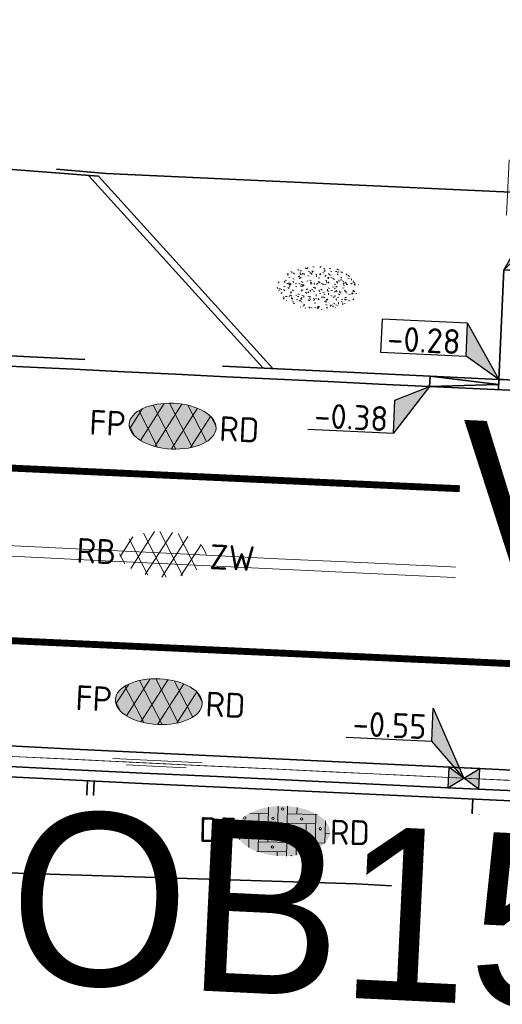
# Model space of a CAD drawing. Header units: metres. Extents: x 0 to 269924, y 0 to 933292.
# Tile 118 of 247: x 133836 to 133843, y 466516 to 466530. Entities that reach past the tile are written whole.
import ezdxf
from ezdxf import colors
from ezdxf.entities.mleader import LeaderData, LeaderLine
from ezdxf.enums import TextEntityAlignment as Align
from ezdxf.math import Vec2, Vec3

# ---------------------------------------------------------------- set-up
doc = ezdxf.new("R2018")
doc.units = ezdxf.units.M
for name, pattern in [('VH-OPSLUITBAND_100X200', [16, 8, -2, 4, -2]), ('VH-OPSLUITBAND_150X250', [24, 16, -2, 4, -2]), ('VH-TROTTOIRBAND_130-150', [15, 5, -2, 2, -2, 2, -2]), ('VW-1-1_STREEP', [2, 1, -1]), ('XX-HIDDEN', [4, 2, -2]), ('XX-PROJECTGRENS', [18, 12, -3, 0, -3])]:
    doc.linetypes.add(name, pattern=pattern)
doc.layers.add('N-WE-GR-GRAS-S', color=7, linetype='Continuous', lineweight=18, true_color=0x00a500)
doc.layers.add('N-WE-RI-HWA_KOLK-S', color=150, linetype='Continuous', lineweight=25, true_color=0x007fff)
for name, color, linetype, lineweight in [('N-WE-KG-GRENS_PROJECT-G', 7, 'XX-PROJECTGRENS', 35), ('N-WE-VH-GOOT-S', 170, 'Continuous', 18), ('N-WE-VH-GOOT_STRAATBAKSTEEN-G', 170, 'Continuous', 35), ('N-WE-VH-KANTOPSLUITING-T18', 10, 'Continuous', 18), ('N-WE-VH-KANTOPSLUITING_OPSLUITBAND_100X200-G', 150, 'VH-OPSLUITBAND_100X200', 35), ('N-WE-VH-KANTOPSLUITING_OPSLUITBAND_150X250-G', 150, 'VH-OPSLUITBAND_150X250', 35), ('N-WE-VH-KANTOPSLUITING_TROTTOIRBAND_130 150-G', 210, 'VH-TROTTOIRBAND_130-150', 35), ('N-WE-VH-KANTOPSLUITING_VERLOOPBAND-T18', 10, 'Continuous', 18), ('N-WE-VH-KANTOPSLUITING_VOORKANTBAND-G', 50, 'Continuous', 35), ('N-WE-VH-M', 7, 'Continuous', 18), ('N-WE-VH-MATERIAALGRENS-G', 7, 'XX-HIDDEN', 35), ('N-WE-VH-VERHARDING-T18', 10, 'Continuous', 18), ('N-WE-VH-VERHARDING_ASFALT-S', 7, 'Continuous', 18), ('N-WE-VH-VERHARDING_STRAATBAKSTEEN-S', 7, 'Continuous', 18), ('N-WE-VW-MARKERING_LANGS_STREEP_11_010-G', 7, 'VW-1-1_STREEP', 13), ('X-XX-AL-HOOGTELABEL-S', 7, 'Continuous', 25)]:
    doc.layers.add(name, color=color, linetype=linetype, lineweight=lineweight)
doc.layers.add('X-XX-AL-HULPLIJN-G', color=30, linetype='Continuous', lineweight=18, plot=False)
doc.styles.add('NLCS-ISO', font='NLCS-ISO.ttf')
doc.styles.add('NLCS-ISO-M200-T18', font='NLCS-ISO.ttf', dxfattribs={"height": 0.36})
doc.styles.get("Standard").update_dxf_attribs({"font": 'romand.shx'})
doc.dimstyles.new('NLCS-M200-T18-PIJL_L2_H2', dxfattribs={"dimscale": 0.2, "dimtxt": 2.5, "dimasz": 1.8, "dimexe": 2, "dimexo": 2, "dimgap": 0.7, "dimtad": 1, "dimzin": 0, "dimdsep": 46, "dimtxsty": 'NLCS-ISO-M200-T18', "dimcen": 0, "dimdle": 2, "dimclrd": 256, "dimclre": 256, "dimclrt": 10, "dimazin": 0, "dimtfac": 1, "dimtdec": 3, "dimtofl": 0, "dimtmove": 0, "dimatfit": 3, "dimfxl": 2, "dimfxlon": 1, "dimtfillclr": 256, "dimtolj": 1, "dimtzin": 0, "dimlwd": -1, "dimlwe": -1, "dimarcsym": 0})

# ---------------------------------------------------------------- blocks, each defined once
blk = doc.blocks.new('*D181')
at = {"layer": 'Defpoints', "color": 0, "transparency": 16777216}
for p in [(133857.903, 466526.941), (133842.89, 466524.849), (133857.774, 466524.158)]:
    blk.add_point(p, dxfattribs=at)
at = {"layer": 'N-WE-VH-M', "transparency": 16777216}
for p, q in [((133843.001, 466527.232), (133843.038, 466528.031)), ((133843.379, 466527.615), (133857.544, 466526.957)), ((133857.885, 466526.541), (133857.922, 466527.34))]:
    blk.add_line(p, q, dxfattribs=at)
for points in [[(133843.382, 466527.675), (133843.376, 466527.555), (133843.019, 466527.632)], [(133857.547, 466527.017), (133857.541, 466526.897), (133857.903, 466526.941)]]:
    blk.add_solid(points, dxfattribs=at)
at = {"layer": 'N-WE-VH-M', "color": 10, "transparency": 16777216, "insert": (133850.476, 466527.606), "char_height": 0.36, "attachment_point": 5, "rotation": 357.3413, "style": 'NLCS-ISO-M200-T18', "bg_fill": 3, "box_fill_scale": 1.1, "bg_fill_color": 256, "bg_fill_true_color": 13158600, "bg_fill_transparency": 0}
blk.add_mtext('\\A1;14.90', dxfattribs=at)
blk = doc.blocks.new('*U110')
at = {"lineweight": 30, "flags": 106}
blk.add_attdef('OB', text='', height=0.36, dxfattribs=at).set_placement((0, 0.1), align=Align.BOTTOM_CENTER)
blk = doc.blocks.new('SVH-GOOT_SYMBOOL-SO')
at = {"color": 7, "linetype": 'Continuous'}
for p, q in [((0.2, 3.125), (0.2, -3.359)), ((0, 2.669), (0, -2.669)), ((-0.206, 2.137), (-0.206, -2.217))]:
    blk.add_line(p, q, dxfattribs=at)
at = {"style": 'NLCS-ISO'}
blk.add_attdef('MATERIAAL', text='', height=1.8, dxfattribs=at).set_placement((-1.098, 0), align=Align.MIDDLE_RIGHT)
blk.add_attdef('KLEUR', text='', height=1.8, dxfattribs=at).set_placement((1.1, 0), align=Align.MIDDLE_LEFT)
blk = doc.blocks.new('*U201')
for p, q in [((0, 0), (-3.121, -2.936)), ((-2.634, -0.585), (0, 0)), ((-3.121, -2.936), (-2.634, -0.585)), ((-9.195, -1.678), (-3.121, -2.936))]:
    blk.add_line(p, q)
blk.add_solid([(-2.634, -0.585), (0, 0), (-3.121, -2.936)])
at = {"style": 'NLCS-ISO'}
blk.add_attdef('...', text='', height=1.8, rotation=348.30537, dxfattribs=at).set_placement((-6.243, -2.718), align=Align.BOTTOM_CENTER)
blk = doc.blocks.new('*U212')
for p, q in [((-2.094, 2.023), (-1.608, 4.374)), ((-1.608, 4.374), (0, 0)), ((-8.169, 3.28), (-2.094, 2.023)), ((0, 0), (-2.094, 2.023))]:
    blk.add_line(p, q)
blk.add_lwpolyline([(-1.608, 4.374), (-7.682, 5.631), (-8.169, 3.28)])
blk.add_solid([(-1.608, 4.374), (0, 0), (-2.094, 2.023)])
at = {"style": 'NLCS-ISO'}
blk.add_attdef('...', text='', height=1.8, rotation=348.30537, dxfattribs=at).set_placement((-5.217, 2.241), align=Align.BOTTOM_CENTER)
blk = doc.blocks.new('*U213')
for p, q in [((3.411, 4.34), (0, 0)), ((2.925, 1.989), (3.411, 4.34)), ((0, 0), (2.925, 1.989)), ((8.999, 0.732), (2.925, 1.989))]:
    blk.add_line(p, q)
blk.add_lwpolyline([(3.411, 4.34), (9.486, 3.083), (8.999, 0.732)])
blk.add_solid([(3.411, 4.34), (0, 0), (2.925, 1.989)])
at = {"style": 'NLCS-ISO'}
blk.add_attdef('...', text='', height=1.8, rotation=348.30537, dxfattribs=at).set_placement((5.877, 0.95), align=Align.BOTTOM_CENTER)
blk = doc.blocks.new('*U248')
for p, q in [((-1.988, 2.941), (-1.579, 5.307)), ((-1.579, 5.307), (0, 0)), ((-8.101, 3.999), (-1.988, 2.941)), ((0, 0), (-1.988, 2.941))]:
    blk.add_line(p, q)
blk.add_solid([(-1.579, 5.307), (0, 0), (-1.988, 2.941)])
at = {"style": 'NLCS-ISO'}
blk.add_attdef('...', text='', height=1.8, rotation=350.18213, dxfattribs=at).set_placement((-5.116, 3.057), align=Align.BOTTOM_CENTER)
blk = doc.blocks.new('N-SRI-KOLK_STRAAT_450X300-SO')
h = blk.add_hatch(color=256)
h.dxf.hatch_style = 1
h.paths.add_polyline_path([(0, 0), (-1.125, 0.75), (-1.125, -0.75)])
h.paths.add_polyline_path([(1.125, -0.75), (1.125, 0.75), (0, 0)])
for p, q in [((-1.125, -0.75), (1.125, 0.75)), ((1.125, -0.75), (-1.125, 0.75))]:
    blk.add_line(p, q)
at = {"flags": 128}
blk.add_lwpolyline([(-1.125, -0.75), (1.125, -0.75), (1.125, 0.75), (-1.125, 0.75)], close=True, dxfattribs=at)
blk = doc.blocks.new('*U639')
at = {"lineweight": 30, "flags": 106}
blk.add_attdef('OB', text='', height=0.36, dxfattribs=at).set_placement((0, 0.1), align=Align.BOTTOM_CENTER)
blk = doc.blocks.new('SVH-SBS_DIKFORMAAT_ELLEBOOG_KL-SO')
h = blk.add_hatch(color=254)
edge = h.paths.add_edge_path()
edge.add_ellipse((1.092, 0.124), major_axis=(3.395, 0), ratio=0.533267, start_angle=0, end_angle=360)
for p, q in [((0, 1.839), (0, -0.69)), ((0.69, 1.922), (0.69, 0)), ((1.38, 1.928), (1.38, 0.69)), ((2.07, 1.858), (2.07, 1.38)), ((-1.354, 1.38), (0, 1.38)), ((-0.69, 1.38), (-0.69, -1.38)), ((1.38, 1.38), (3.537, 1.38)), ((3.45, 1.38), (3.45, -1.178)), ((4.14, 0.921), (4.14, -0.672)), ((-2.295, 0), (-1.38, 0)), ((-2.133, 0.69), (-0.69, 0.69)), ((-1.38, 0.69), (-1.38, -1.117)), ((0, 0), (2.76, 0)), ((0.69, 0.69), (3.45, 0.69)), ((2.76, 0.69), (2.76, -1.452)), ((4.14, 0), (4.478, 0)), ((-2.07, 0), (-2.07, -0.535)), ((-0.69, -0.69), (2.07, -0.69)), ((1.38, -0.69), (1.38, -1.679)), ((2.07, 0), (2.07, -1.609)), ((3.45, -0.69), (4.124, -0.69)), ((-0.797, -1.38), (1.38, -1.38)), ((0.69, -1.38), (0.69, -1.673)), ((2.76, -1.38), (2.98, -1.38))]:
    blk.add_line(p, q)
for centre in [(1.035, 1.725), (0.345, 1.035), (2.415, 1.035), (-0.345, 0.345), (1.725, 0.345), (3.795, 0.345), (-1.035, -0.345), (1.035, -0.345), (3.105, -0.345), (0.345, -1.035), (2.415, -1.035)]:
    blk.add_circle(centre, 0.0881)
for centre, start, end in [((-1.725, 1.035), 158.91241, 101.19023), ((1.725, -1.725), 59.09113, 132.34328)]:
    blk.add_arc(centre, 0.0881, start, end)
at = {"style": 'NLCS-ISO'}
blk.add_attdef('FORMAAT', text='', height=1.8, dxfattribs=at).set_placement((-2.303, 0.124), align=Align.MIDDLE_RIGHT)
blk.add_attdef('KLEUR', text='', height=1.8, dxfattribs=at).set_placement((4.487, 0.124), align=Align.MIDDLE_LEFT)
at = {"style": 'NLCS-ISO', "flags": 1}
blk.add_attdef('FUNCTIE', text='', height=1.8, dxfattribs=at).set_placement((0.116, -3.585), align=Align.MIDDLE_CENTER)
blk = doc.blocks.new('SVH-ASFALT_KL-SO')
at = {"ltscale": 0.1}
for p, q in [((-2.513, -1.227), (-0.921, 1.531)), ((-1.449, -1.613), (0.372, 1.541)), ((1.263, -1.545), (-0.531, 1.563)), ((2.285, -1.086), (0.804, 1.48)), ((-3.323, -0.402), (-2.467, 1.081)), ((-1.248, -1.653), (-2.733, 0.92)), ((0.086, -1.734), (-1.71, 1.377)), ((-0.237, -1.742), (1.516, 1.294)), ((1.146, -1.576), (2.491, 0.753)), ((2.913, 0.056), (2.533, 0.714)), ((-2.964, -0.909), (-3.374, -0.2))]:
    blk.add_line(p, q, dxfattribs=at)
at = {"style": 'NLCS-ISO'}
blk.add_attdef('FUNCTIE_VERHARDING', text='', height=1.8, dxfattribs=at).set_placement((-3.623, -0.086), align=Align.MIDDLE_RIGHT)
blk.add_attdef('KLEUR', text='', height=1.8, dxfattribs=at).set_placement((3.167, -0.086), align=Align.MIDDLE_LEFT)
at = {"style": 'NLCS-ISO', "flags": 1}
blk.add_attdef('FUNCTIE', text='', height=1.8, dxfattribs=at).set_placement((0.116, -3.585), align=Align.MIDDLE_CENTER)
blk = doc.blocks.new('SVH-ASFALT_FP_KL-SO')
at = {"true_color": 0xa50000}
h = blk.add_hatch(color=14, dxfattribs=at)
h.dxf.hatch_style = 1
edge = h.paths.add_edge_path()
edge.add_ellipse((0, 0), major_axis=(0.631, 0), ratio=0.525613, start_angle=0, end_angle=360)
at = {"ltscale": 0.1}
for p, q in [((-0.457, -0.228), (-0.139, 0.323)), ((0.063, -0.33), (-0.296, 0.292)), ((-0.244, -0.305), (0.12, 0.325)), ((0.298, -0.292), (-0.061, 0.33)), ((0.503, -0.2), (0.206, 0.313)), ((-0.619, -0.063), (-0.448, 0.233)), ((-0.204, -0.314), (-0.501, 0.201)), ((-0.002, -0.331), (0.349, 0.276)), ((0.275, -0.298), (0.544, 0.168)), ((0.628, 0.028), (0.552, 0.16)), ((-0.547, -0.165), (-0.629, -0.023))]:
    blk.add_line(p, q, dxfattribs=at)
at = {"layer": 'X-XX-AL-HULPLIJN-G'}
blk.add_ellipse((0, 0), major_axis=(0.631, 0), ratio=0.525613, dxfattribs=at)
at = {"style": 'NLCS-ISO'}
blk.add_attdef('RB', text='', height=0.36, dxfattribs=at).set_placement((-0.679, 0), align=Align.MIDDLE_RIGHT)
blk.add_attdef('RD', text='', height=0.36, dxfattribs=at).set_placement((0.679, 0), align=Align.MIDDLE_LEFT)
blk = doc.blocks.new('SGR-GRAS_01-SO')
at = {"ltscale": 0.1}
for p, q in [((-0.576, 0.919), (-0.64, 0.957)), ((-0.562, 0.919), (-0.509, 0.972)), ((-0.212, 0.998), (-0.269, 1.031)), ((0.073, 0.993), (0.138, 1.031)), ((-1.448, 0.644), (-1.521, 0.664)), ((-1.469, 0.576), (-1.482, 0.65)), ((-1.427, 0.476), (-1.354, 0.496)), ((-1.302, 0.761), (-1.324, 0.774)), ((-1.284, 0.684), (-1.278, 0.759)), ((-1.154, 0.647), (-1.207, 0.7)), ((-0.939, 0.84), (-1.004, 0.878)), ((-0.968, 0.512), (-0.915, 0.565)), ((-0.893, 0.496), (-0.965, 0.515)), ((-0.892, 0.812), (-0.817, 0.812)), ((-0.873, 0.655), (-0.886, 0.729)), ((-0.871, 0.625), (-0.799, 0.644)), ((-0.804, 0.474), (-0.869, 0.511)), ((-0.73, 0.647), (-0.783, 0.7)), ((-0.689, 0.607), (-0.682, 0.682)), ((-0.441, 0.553), (-0.506, 0.59)), ((-0.427, 0.785), (-0.499, 0.804)), ((-0.425, 0.706), (-0.36, 0.743)), ((-0.305, 0.647), (-0.358, 0.7)), ((-0.317, 0.812), (-0.242, 0.812)), ((-0.316, 0.774), (-0.244, 0.793)), ((-0.278, 0.735), (-0.291, 0.809)), ((-0.078, 0.632), (-0.143, 0.669)), ((-0.093, 0.53), (-0.087, 0.604)), ((-0.002, 0.47), (0.071, 0.489)), ((0.128, 0.636), (0.056, 0.656)), ((0.119, 0.647), (0.066, 0.7)), ((0.286, 0.711), (0.221, 0.748)), ((0.239, 0.923), (0.312, 0.942)), ((0.258, 0.812), (0.333, 0.812)), ((0.317, 0.814), (0.304, 0.888)), ((0.322, 0.565), (0.375, 0.618)), ((0.429, 0.477), (0.494, 0.514)), ((0.543, 0.647), (0.49, 0.7)), ((0.502, 0.452), (0.509, 0.527)), ((0.594, 0.925), (0.522, 0.945)), ((0.554, 0.619), (0.626, 0.638)), ((0.649, 0.79), (0.584, 0.827)), ((0.684, 0.487), (0.611, 0.507)), ((0.833, 0.812), (0.908, 0.812)), ((0.912, 0.894), (0.907, 0.925)), ((0.967, 0.647), (0.914, 0.7)), ((0.927, 0.764), (0.992, 0.802)), ((1.012, 0.869), (0.947, 0.906)), ((1.15, 0.777), (1.077, 0.796)), ((1.147, 0.502), (1.082, 0.54)), ((1.109, 0.767), (1.182, 0.787)), ((1.392, 0.647), (1.339, 0.7)), ((1.424, 0.463), (1.496, 0.483)), ((1.51, 0.581), (1.445, 0.619)), ((1.607, 0.407), (1.594, 0.481)), ((-1.964, -0.07), (-1.977, 0.004)), ((-1.93, 0.188), (-1.925, 0.244)), ((-1.893, 0.237), (-1.921, 0.253)), ((-1.668, 0.023), (-1.595, 0.043)), ((-1.596, 0.241), (-1.649, 0.294)), ((-1.53, 0.316), (-1.595, 0.353)), ((-1.517, 0.187), (-1.442, 0.187)), ((-1.358, 0.206), (-1.431, 0.226)), ((-1.421, 0.131), (-1.356, 0.168)), ((-1.369, 0.009), (-1.382, 0.083)), ((-1.375, 0.106), (-1.322, 0.159)), ((-1.334, 0.111), (-1.328, 0.186)), ((-1.167, 0.395), (-1.232, 0.432)), ((-1.172, 0.241), (-1.225, 0.294)), ((-1.112, 0.172), (-1.04, 0.192)), ((-1.032, 0.028), (-1.097, 0.066)), ((-0.942, 0.187), (-0.867, 0.187)), ((-0.923, 0.418), (-0.858, 0.456)), ((-0.803, 0.057), (-0.875, 0.077)), ((-0.747, 0.241), (-0.8, 0.294)), ((-0.773, 0.089), (-0.786, 0.163)), ((-0.739, 0.034), (-0.732, 0.109)), ((-0.669, 0.107), (-0.734, 0.145)), ((-0.557, 0.321), (-0.485, 0.34)), ((-0.337, 0.347), (-0.41, 0.366)), ((-0.323, 0.241), (-0.376, 0.294)), ((-0.306, 0.186), (-0.371, 0.224)), ((-0.367, 0.187), (-0.292, 0.187)), ((-0.243, 0.017), (-0.17, 0.036)), ((-0.178, 0.169), (-0.191, 0.242)), ((-0.143, -0.043), (-0.137, 0.032)), ((-0.085, 0.159), (-0.032, 0.212)), ((-0.069, 0.189), (-0.004, 0.227)), ((0.057, 0.265), (-0.008, 0.303)), ((0.101, 0.241), (0.048, 0.294)), ((0.218, 0.198), (0.146, 0.217)), ((0.208, 0.187), (0.283, 0.187)), ((0.313, 0.166), (0.385, 0.185)), ((0.42, 0.344), (0.355, 0.382)), ((0.417, 0.248), (0.404, 0.322)), ((0.526, 0.241), (0.472, 0.294)), ((0.555, -0.022), (0.49, 0.015)), ((0.774, 0.049), (0.701, 0.069)), ((0.784, 0.423), (0.719, 0.461)), ((0.783, 0.187), (0.858, 0.187)), ((0.918, 0.057), (0.853, 0.094)), ((0.868, 0.315), (0.941, 0.334)), ((0.95, 0.241), (0.897, 0.294)), ((1.012, 0.328), (0.999, 0.402)), ((1.098, 0.375), (1.104, 0.45)), ((1.239, 0.338), (1.167, 0.358)), ((1.183, 0.011), (1.255, 0.03)), ((1.206, 0.212), (1.259, 0.265)), ((1.282, 0.136), (1.217, 0.173)), ((1.283, 0.248), (1.348, 0.286)), ((1.374, 0.241), (1.321, 0.294)), ((1.358, 0.187), (1.433, 0.187)), ((1.645, 0.215), (1.58, 0.252)), ((1.693, 0.298), (1.7, 0.373)), ((1.795, 0.19), (1.722, 0.209)), ((1.738, 0.159), (1.81, 0.179)), ((1.798, 0.241), (1.745, 0.294)), ((1.933, 0.187), (1.948, 0.187)), ((-1.918, -0.157), (-1.854, -0.119)), ((-1.824, -0.083), (-1.897, -0.064)), ((-1.759, -0.13), (-1.823, -0.092)), ((-1.782, -0.301), (-1.729, -0.248)), ((-1.624, -0.496), (-1.689, -0.459)), ((-1.613, -0.166), (-1.667, -0.113)), ((-1.567, -0.438), (-1.492, -0.438)), ((-1.395, -0.051), (-1.46, -0.013)), ((-1.385, -0.462), (-1.378, -0.387)), ((-1.353, -0.281), (-1.281, -0.261)), ((-1.269, -0.232), (-1.341, -0.212)), ((-1.261, -0.417), (-1.326, -0.38)), ((-1.189, -0.166), (-1.242, -0.113)), ((-1.065, -0.386), (-1, -0.348)), ((-0.992, -0.438), (-0.917, -0.438)), ((-0.897, -0.338), (-0.962, -0.301)), ((-0.765, -0.166), (-0.818, -0.113)), ((-0.798, -0.132), (-0.726, -0.112)), ((-0.789, -0.539), (-0.782, -0.464)), ((-0.713, -0.381), (-0.786, -0.361)), ((-0.674, -0.477), (-0.687, -0.403)), ((-0.534, -0.259), (-0.599, -0.222)), ((-0.567, -0.098), (-0.502, -0.061)), ((-0.491, -0.248), (-0.438, -0.195)), ((-0.484, -0.436), (-0.411, -0.416)), ((-0.417, -0.438), (-0.342, -0.438)), ((-0.341, -0.166), (-0.394, -0.113)), ((-0.248, -0.091), (-0.32, -0.072)), ((-0.171, -0.18), (-0.236, -0.143)), ((-0.078, -0.398), (-0.091, -0.324)), ((0.084, -0.166), (0.031, -0.113)), ((0.072, -0.287), (0.144, -0.268)), ((0.192, -0.101), (0.127, -0.064)), ((0.158, -0.438), (0.233, -0.438)), ((0.308, -0.24), (0.235, -0.221)), ((0.327, -0.468), (0.262, -0.43)), ((0.287, -0.327), (0.352, -0.289)), ((0.452, -0.12), (0.459, -0.046)), ((0.508, -0.166), (0.455, -0.113)), ((0.517, -0.318), (0.504, -0.244)), ((0.69, -0.389), (0.625, -0.351)), ((0.627, -0.138), (0.7, -0.119)), ((0.733, -0.438), (0.808, -0.438)), ((0.785, -0.039), (0.85, -0.002)), ((0.863, -0.389), (0.791, -0.37)), ((0.799, -0.195), (0.852, -0.142)), ((0.932, -0.166), (0.879, -0.113)), ((0.942, -0.442), (1.014, -0.423)), ((1.053, -0.31), (0.988, -0.272)), ((1.048, -0.198), (1.054, -0.123)), ((1.112, -0.239), (1.099, -0.165)), ((1.329, -0.1), (1.256, -0.08)), ((1.356, -0.166), (1.303, -0.113)), ((1.308, -0.438), (1.383, -0.438)), ((1.416, -0.231), (1.351, -0.193)), ((1.497, -0.293), (1.569, -0.274)), ((1.639, -0.268), (1.704, -0.231)), ((1.643, -0.275), (1.65, -0.2)), ((1.707, -0.159), (1.694, -0.085)), ((1.779, -0.152), (1.715, -0.114)), ((1.781, -0.166), (1.728, -0.113)), ((1.884, -0.248), (1.812, -0.229)), ((-1.631, -0.572), (-1.684, -0.519)), ((-1.535, -0.657), (-1.498, -0.636)), ((-1.269, -0.557), (-1.282, -0.483)), ((-1.207, -0.572), (-1.26, -0.519)), ((-1.179, -0.67), (-1.252, -0.651)), ((-1.126, -0.784), (-1.191, -0.746)), ((-1.039, -0.585), (-0.967, -0.565)), ((-0.898, -0.654), (-0.845, -0.601)), ((-0.836, -0.943), (-0.853, -0.926)), ((-0.783, -0.572), (-0.836, -0.519)), ((-0.763, -0.705), (-0.828, -0.667)), ((-0.725, -0.889), (-0.652, -0.869)), ((-0.709, -0.902), (-0.644, -0.864)), ((-0.624, -0.819), (-0.696, -0.799)), ((-0.399, -0.626), (-0.464, -0.588)), ((-0.376, -0.979), (-0.429, -0.926)), ((-0.358, -0.572), (-0.411, -0.519)), ((-0.158, -0.529), (-0.23, -0.51)), ((-0.211, -0.614), (-0.146, -0.577)), ((-0.193, -0.616), (-0.187, -0.541)), ((-0.169, -0.74), (-0.097, -0.72)), ((-0.068, -0.968), (-0.141, -0.948)), ((-0.036, -0.547), (-0.101, -0.509)), ((0.048, -0.979), (-0.005, -0.926)), ((0.021, -0.964), (0.008, -0.89)), ((0.066, -0.572), (0.013, -0.519)), ((0.099, -0.913), (0.034, -0.876)), ((0.397, -0.678), (0.325, -0.659)), ((0.386, -0.591), (0.459, -0.572)), ((0.393, -0.601), (0.446, -0.548)), ((0.462, -0.834), (0.397, -0.797)), ((0.402, -0.693), (0.409, -0.618)), ((0.472, -0.979), (0.419, -0.926)), ((0.49, -0.572), (0.437, -0.519)), ((0.617, -0.884), (0.604, -0.81)), ((0.643, -0.843), (0.708, -0.806)), ((0.701, -0.895), (0.773, -0.876)), ((0.825, -0.755), (0.76, -0.718)), ((0.856, -0.938), (0.844, -0.926)), ((0.914, -0.572), (0.861, -0.519)), ((0.953, -0.827), (0.88, -0.808)), ((0.998, -0.77), (1.004, -0.696)), ((1.188, -0.676), (1.123, -0.639)), ((1.141, -0.556), (1.206, -0.518)), ((1.212, -0.805), (1.199, -0.731)), ((1.256, -0.746), (1.328, -0.727)), ((1.339, -0.572), (1.286, -0.519)), ((1.419, -0.538), (1.346, -0.518)), ((1.551, -0.597), (1.486, -0.56)), ((1.684, -0.547), (1.736, -0.495)), ((1.713, -0.522), (1.71, -0.519)), ((-0.582, -0.994), (-0.587, -0.97)), ((-0.265, -0.992), (-0.33, -0.955)), ((-0.014, -1.008), (0.039, -0.955)), ((0.172, -1.037), (0.218, -1.024))]:
    blk.add_line(p, q, dxfattribs=at)
at = {"ltscale": 0.1, "style": 'NLCS-ISO'}
blk.add_attdef('TYPE', text='', height=0.5, dxfattribs=at).set_placement((3.471, -0.016), align=Align.MIDDLE_CENTER)

msp = doc.modelspace()

# ---------------------------------------------------------------- linework, layer by layer
at = {"layer": 'N-WE-VH-GOOT_STRAATBAKSTEEN-G'}
msp.add_lwpolyline([(133341.192, 466538.034), (133548.299, 466533.099), (133604.484, 466532.752, -0.012398), (133694.641, 466528.294), (133747.111, 466524.328, 0.006097), (133941.572, 466515.108, 0.02139), (134085.33, 466514.138, 0.018724), (134137.889, 466519.445, 0.007401), (134227.449, 466531.463), (134342.22, 466547.549), (134354.896, 466549.127)], format="xyb", dxfattribs=at)
at = {"layer": 'N-WE-VH-KANTOPSLUITING_OPSLUITBAND_100X200-G', "flags": 128}
for points in [[(133837.077, 466527.796), (133839.61, 466525.006)], [(133857.774, 466524.159), (133857.848, 466525.743), (133842.964, 466526.437), (133842.89, 466524.849)], [(133836.918, 466519.029), (133836.858, 466517.773), (133842.551, 466517.502), (133842.611, 466518.756)]]:
    msp.add_lwpolyline(points, dxfattribs=at)
at = {"layer": 'N-WE-VH-KANTOPSLUITING_OPSLUITBAND_150X250-G', "flags": 128}
for points in [[(133803.113, 466520.735, 0.00434), (133941.553, 466514.658, 0.021391), (134085.352, 466513.689, 0.018725), (134137.947, 466518.998, 0.0074), (134227.513, 466531.018), (134342.279, 466547.103), (134357.862, 466549.043), (134370.399, 466550.491), (134396.702, 466553.651), (134410.894, 466555.167), (134423.677, 466556.499), (134434.291, 466557.562), (134443.264, 466558.511), (134460.798, 466560.369), (134480.489, 466562.873), (134486.856, 466563.749), (134497.101, 466565.414), (134501.62, 466566.211)], [(133341.341, 466543.682), (133548.384, 466538.749), (133604.571, 466538.402, -0.012406), (133695.064, 466533.928), (133747.492, 466529.966, 0.002963), (133841.891, 466524.897)]]:
    msp.add_lwpolyline(points, format="xyb", dxfattribs=at)
at = {"layer": 'N-WE-VH-KANTOPSLUITING_TROTTOIRBAND_130 150-G'}
msp.add_line((133841.891, 466524.897), (133842.89, 466524.849), dxfattribs=at)
at = {"layer": 'N-WE-VH-KANTOPSLUITING_TROTTOIRBAND_130 150-G', "flags": 128}
msp.add_lwpolyline([(133842.89, 466524.849, 0.000031), (133843.889, 466524.802)], format="xyb", dxfattribs=at)
at = {"layer": 'N-WE-VH-KANTOPSLUITING_VOORKANTBAND-G'}
for p, q in [((133841.891, 466524.897), (133841.884, 466524.745)), ((133841.891, 466524.897), (133842.887, 466524.774)), ((133841.884, 466524.745), (133842.887, 466524.774)), ((133842.89, 466524.849), (133842.883, 466524.698))]:
    msp.add_line(p, q, dxfattribs=at)
at = {"layer": 'N-WE-VH-KANTOPSLUITING_VOORKANTBAND-G', "flags": 128}
for points in [[(133803.121, 466520.885, 0.00434), (133941.56, 466514.808, 0.02139), (134085.345, 466513.838, 0.018725), (134137.927, 466519.147, 0.0074), (134227.492, 466531.166), (134342.26, 466547.251), (134357.844, 466549.192), (134370.381, 466550.64), (134396.685, 466553.8), (134410.879, 466555.316), (134423.662, 466556.648), (134434.337, 466557.718), (134443.187, 466558.654), (134460.781, 466560.518), (134480.47, 466563.022), (134486.834, 466563.897), (134497.076, 466565.562), (134611.302, 466585.708), (134638.644, 466590.605), (134674.736, 466596.922), (134713.523, 466603.885), (134725.136, 466605.892), (134795.068, 466617.445), (134824.131, 466622.682)], [(133341.337, 466543.533), (133548.381, 466538.599), (133604.568, 466538.252, -0.012405), (133695.052, 466533.778), (133747.482, 466529.816, 0.002963), (133841.884, 466524.747)]]:
    msp.add_lwpolyline(points, format="xyb", dxfattribs=at)
for points in [[(133836.932, 466527.808), (133839.469, 466525.013)], [(133841.884, 466524.744), (133843.882, 466524.652), (133857.867, 466524), (133862.862, 466523.773)], [(133837.018, 466519.024), (133836.962, 466517.868), (133842.456, 466517.606), (133842.511, 466518.76)]]:
    msp.add_lwpolyline(points, dxfattribs=at)
at = {"layer": 'N-WE-VH-MATERIAALGRENS-G'}
msp.add_lwpolyline([(133831.716, 466528.211), (133837.077, 466527.796)], dxfattribs=at)
at = {"layer": 'N-WE-VW-MARKERING_LANGS_STREEP_11_010-G', "ltscale": 5, "const_width": 0.1, "flags": 128}
for points in [[(133770.22, 466526.99, 0.00538), (133941.742, 466519.104, 0.021386), (134085.132, 466518.133, 0.018719), (134137.377, 466523.412, 0.002456), (134167.103, 466527.102, 0.002456)], [(134167.43, 466524.623, -0.002455), (134137.697, 466520.933, -0.018722), (134085.256, 466515.636, -0.021389), (133941.636, 466516.606, -0.00538), (133770.074, 466524.494, -0.00538)]]:
    msp.add_lwpolyline(points, format="xyb", dxfattribs=at)
at = {"layer": 'X-XX-AL-HULPLIJN-G'}
for points in [[(133341.257, 466540.784), (133548.34, 466535.849), (133604.526, 466535.502, -0.012402), (133694.847, 466531.036), (133747.296, 466527.072, 0.006097), (133941.689, 466517.855, 0.021388), (134085.194, 466516.885, 0.006155), (134102.446, 466518.191, 0.006155)], [(134167.251, 466526.012, -0.002456), (134137.518, 466522.321, -0.01872), (134085.186, 466517.035, -0.021387), (133941.695, 466518.005, -0.005255), (133774.149, 466525.666, -0.005255)], [(133818.411, 466520.245, 0.003861), (133941.566, 466514.958, 0.02139), (134085.337, 466513.988, 0.006169), (134102.701, 466515.302)]]:
    msp.add_lwpolyline(points, format="xyb", dxfattribs=at)
at = {"layer": 'X-XX-AL-HULPLIJN-G', "flags": 128}
msp.add_lwpolyline([(133770.307, 466528.488, 0.002309), (133843.882, 466524.652), (133857.867, 466524), (133862.862, 466523.773, 0.002476), (133941.805, 466520.603, 0.0128), (134027.55, 466518.549, 0.0128)], format="xyb", dxfattribs=at)

# ---------------------------------------------------------------- block references
at = {"layer": 'N-WE-GR-GRAS-S', "xscale": 0.2999999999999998, "yscale": 0.2999999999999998, "zscale": 0.2999999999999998, "rotation": 359}
msp.add_blockref('SGR-GRAS_01-SO', (133840.266, 466526.176), dxfattribs=at)
at = {"layer": 'N-WE-RI-HWA_KOLK-S', "xscale": 0.2000000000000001, "yscale": 0.2000000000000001, "zscale": 0.2000000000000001, "rotation": 357.2713916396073}
msp.add_blockref('N-SRI-KOLK_STRAAT_450X300-SO', (133842.382, 466519.067), dxfattribs=at)
at = {"layer": 'N-WE-VH-GOOT-S', "xscale": 0.2, "yscale": 0.2, "zscale": 0.2, "rotation": 87.25361065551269}
msp.add_blockref('SVH-GOOT_SYMBOOL-SO', (133837.91, 466519.281), dxfattribs=at)
at = {"layer": 'N-WE-VH-KANTOPSLUITING-T18'}
ref = msp.add_blockref('*U110', (133835.851, 466518.52), dxfattribs=dict(at, rotation=357.2247638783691))
lines = msp.add_mtext('OB15', dxfattribs={"layer": '0', "insert": (133835.856, 466518.62), "char_height": 2.5, "attachment_point": 1, "rotation": 357.2248, "bg_fill": 3, "box_fill_scale": 1.1, "bg_fill_color": 256, "bg_fill_transparency": 0})
ref.add_attrib('OB', '', (133835.856, 466518.62), dxfattribs={"flags": 24}).embed_mtext(lines)
at = {"layer": 'N-WE-VH-VERHARDING_ASFALT-S', "rotation": 357.2395324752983}
for p in [(133838.155, 466524.171), (133837.954, 466520.176)]:
    msp.add_blockref('SVH-ASFALT_FP_KL-SO', p, dxfattribs=at).add_auto_attribs({'RD': 'RD', 'RB': 'FP'})
at = {"layer": 'N-WE-VH-VERHARDING_ASFALT-S', "xscale": 0.2, "yscale": 0.2, "zscale": 0.2, "rotation": 357.2411765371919}
msp.add_blockref('SVH-ASFALT_KL-SO', (133838.062, 466522.327), dxfattribs=at).add_auto_attribs({'FUNCTIE_VERHARDING': 'RB', 'KLEUR': 'ZW'})
at = {"layer": 'N-WE-VH-VERHARDING_STRAATBAKSTEEN-S', "xscale": 0.2, "yscale": 0.2, "zscale": 0.2, "rotation": 358.8866995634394}
msp.add_blockref('SVH-SBS_DIKFORMAAT_ELLEBOOG_KL-SO', (133839.54, 466518.278), dxfattribs=at).add_auto_attribs({'FORMAAT': 'DF', 'KLEUR': 'RD'})
at = {"layer": 'X-XX-AL-HOOGTELABEL-S'}
for name, p, xscale, yscale, zscale, rotation, values in [('*U213', (133842.964, 466526.437), 0.2, 0.2, 0.2, 8.912449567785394, {'...': '-0.31'}), ('*U212', (133842.89, 466524.849), 0.2, 0.2, 0.2, 8.912449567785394, {'...': '-0.28'}), ('*U201', (133841.884, 466524.744), 0.2, 0.2, 0.2, 8.912449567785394, {'...': '-0.38'}), ('*U248', (133842.382, 466519.067), 0.2000000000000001, 0.2000000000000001, 0.2000000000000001, 7.08926369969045, {'...': '-0.55'})]:
    msp.add_blockref(name, p, dxfattribs=dict(at, xscale=xscale, yscale=yscale, zscale=zscale, rotation=rotation)).add_auto_attribs(values)

# ---------------------------------------------------------------- leaders
at = {"layer": 'N-WE-VH-VERHARDING-T18'}
ml = msp.add_multileader_mtext('Standard', dxfattribs=at)
ml.set_content('', color=256, style='NLCS-ISO-M200-T18')
ml.set_leader_properties(color=256, linetype='ByLayer', lineweight=-1)
ml.build(insert=Vec2(0, 0))
ml.multileader.update_dxf_attribs({"has_dogleg": 0, "text_left_attachment_type": 5, "text_right_attachment_type": 5, "dogleg_length": 0.36, "arrow_head_size": 0.36})
ctx = ml.context
ctx.base_point, ctx.char_height, ctx.arrow_head_size, ctx.landing_gap_size, ctx.plane_origin = Vec3(135697.392, 466805.766), 0.36, 0.36, 0.18, Vec3(135695.697, 466805.189)
ctx.left_attachment, ctx.right_attachment = 5, 5
notes = []
notes.append((ctx, [(0, (0, 0, 0), (0, 0), (1, 0), 1, [])]))
ctx.mtext.insert, ctx.mtext.rotation, ctx.mtext.flow_direction = Vec3(135697.572, 466806.126), -0.147529, 5
for ctx, leaders in notes:
    for number, flags, end, landing, length, lines in leaders:
        leader = LeaderData()
        leader.index, (leader.has_last_leader_line, leader.has_dogleg_vector, leader.attachment_direction) = number, flags
        leader.last_leader_point, leader.dogleg_vector, leader.dogleg_length = Vec3(end), Vec3(landing), length
        for number, points, colour, breaks in lines:
            line = LeaderLine()
            line.index, line.vertices, line.color, line.breaks = number, Vec3.list(points), colors.encode_raw_color(colour), breaks
            leader.lines.append(line)
        ctx.leaders.append(leader)

# ---------------------------------------------------------------- next in the draw order: dimensions: what is measured, and where the dimension line sits
at = {"layer": 'N-WE-VH-M'}
dim = msp.add_aligned_dim(p1=(133842.89, 466524.849), p2=(133857.774, 466524.158), distance=2.785, dimstyle='NLCS-M200-T18-PIJL_L2_H2', override={"dimtfill": 1}, dxfattribs=at)
dim.commit()
dim.dimension.update_dxf_attribs({"geometry": '*D181', "text_midpoint": (133850.476, 466527.606)})

# ---------------------------------------------------------------- next in the draw order: linework, layer by layer
at = {"layer": 'N-WE-KG-GRENS_PROJECT-G', "flags": 128}
msp.add_lwpolyline([(133942.152, 466524.013), (133955.533, 466522.507), (133956.145, 466521.626), (133962.811, 466521.355), (133963.543, 466522.67), (133965.054, 466522.563), (133965.551, 466521.193), (133981.5, 466520.334), (133981.565, 466520.896), (133982.028, 466520.86), (133994.134, 466520.33), (133994.151, 466519.671), (134009.067, 466519.478), (134013.911, 466519.512), (134027.732, 466519.636), (134028.693, 466519.554), (134034.796, 466519.611), (134050.86, 466519.659), (134068.501, 466520.152), (134071.254, 466520.237), (134077.26, 466520.692), (134094.041, 466522.635), (134101.385, 466523.282), (134101.428, 466523.91), (134128.995, 466527.092), (134141.938, 466528.627), (134148.421, 466529.392), (134148.476, 466529.087), (134157.108, 466530.24), (134157.762, 466530.339), (134157.953, 466529.076), (134163.706, 466529.946), (134172.69, 466531.055), (134201.838, 466535.069), (134202.197, 466534.878), (134203.304, 466535.042), (134208.161, 466535.722), (134214.682, 466536.673), (134215.15, 466536.846), (134235.766, 466539.754), (134239.587, 466540.449), (134251.117, 466542.218), (134251.536, 466542.09), (134264.479, 466543.833), (134264.487, 466544.317), (134273.56, 466545.641), (134273.608, 466545.287), (134285.679, 466546.863), (134299.118, 466548.971), (134309.192, 466550.345), (134329.805, 466553.659), (134341.526, 466555.206), (134346.97, 466556.112), (134351.977, 466556.025), (134358.949, 466556.887), (134359.186, 466557.313), (134365.426, 466557.917), (134389.225, 466560.758), (134395.395, 466561.519), (134400.633, 466562.019), (134418.638, 466563.907), (134426.404, 466566.343), (134432.472, 466567.14), (134437.532, 466567.422), (134444.848, 466568.25), (134448.277, 466568.388), (134484.594, 466572.762), (134486.539, 466572.966), (134490.599, 466573.546), (134498.499, 466574.536), (134514.318, 466576.701), (134542.397, 466581.367), (134546.702, 466582.122), (134551.593, 466582.441), (134551.871, 466583.179), (134557.906, 466584.406), (134558.276, 466584.115), (134567.36, 466586.004), (134582.717, 466588.715), (134583.108, 466588.972), (134590.444, 466590.398), (134630.038, 466598.271), (134633.264, 466598.923), (134632.087, 466604.993), (134646.051, 466607.537), (134647.414, 466607.429), (134666.972, 466611.405), (134675.342, 466617.463), (134674.819, 466607.593), (134696.995, 466610.537), (134702.172, 466611.327), (134706.525, 466612.071), (134709.085, 466612.323), (134712.087, 466612.776), (134715, 466613.203), (134716.349, 466613.229), (134723.364, 466613.968), (134738.981, 466616.639), (134746.062, 466617.28), (134746.09, 466616.641), (134760.121, 466618.861), (134759.993, 466619.829), (134768.446, 466621.137), (134784.615, 466623.738), (134787.541, 466625.072), (134796.772, 466626.479), (134796.899, 466625.715), (134813.878, 466628.545), (134820.226, 466629.584), (134847.68, 466634.234), (134881.79, 466639.204), (134881.926, 466639.532), (134884.43, 466640.009), (134893.797, 466641.711), (134903.085, 466643.328), (134904.138, 466643.527), (134920.265, 466646.374), (134921.332, 466646.578), (134937.367, 466649.518), (134938.501, 466649.708), (134961.555, 466654.096), (134967.764, 466655.262), (134974.722, 466656.563), (134984.23, 466658.491), (134992.023, 466659.998), (134995.809, 466660.766), (135000.442, 466661.693), (135009.695, 466663.648), (135010.659, 466663.869), (135018.832, 466665.618), (135021.92, 466666.314), (135034.093, 466668.943), (135034.161, 466668.769), (135043.8, 466670.832), (135059.084, 466674.02), (135068.771, 466676.078), (135083.089, 466679.034), (135091.902, 466680.993), (135097.488, 466682.166), (135104.831, 466683.651), (135116.534, 466686.231), (135119.892, 466686.792), (135126.3, 466688.013), (135127.347, 466688.196), (135130.448, 466688.891), (135135.602, 466689.887), (135140.19, 466691.518), (135166.592, 466696.94), (135182.368, 466700.724), (135201.902, 466704.748), (135203.941, 466705.082), (135209.867, 466705.957), (135217.801, 466707.782), (135228.821, 466709.933), (135242.391, 466712.598), (135277.698, 466719.723), (135279.457, 466720.111), (135279.55, 466721.578), (135288.178, 466723.073), (135350.963, 466735.305), (135501.986, 466763.685), (135501.162, 466761.839), (135525.132, 466766.833), (135533.639, 466768.672), (135569.042, 466775.188), (135582.767, 466777.378), (135584.022, 466777.634), (135585.675, 466776.264, 0.01918), (135652.451, 466792.01), (135652.891, 466793.457), (135660.981, 466795.919), (135661.574, 466796.074), (135664.481, 466796.836), (135665.946, 466796.651), (135673.558, 466799.328), (135680.977, 466801.739), (135687.276, 466804.201), (135692.547, 466806.295), (135705.432, 466809.743), (135712.094, 466810.706), (135728.145, 466817.035), (135760.285, 466825.832), (135773.458, 466829.179), (135789.116, 466834.08), (135813.029, 466842.892), (135823.352, 466846.718), (135839.426, 466852.91), (135860.96, 466860.89), (135867.928, 466863.26), (135895.199, 466872.784), (135899.312, 466861.8), (135873.359, 466852.082), (135873.188, 466848.843), (135867.814, 466846.669), (135856.104, 466842.036), (135847.253, 466838.505), (135830.033, 466832.514), (135818.854, 466828.652), (135812.865, 466826.949), (135808.959, 466825.804), (135805.053, 466824.658), (135770.731, 466814.307), (135766.971, 466812.016), (135761.879, 466808.079), (135757.591, 466807.133), (135743.839, 466803.566), (135724.075, 466798.35), (135721.275, 466798.229), (135720.422, 466801.401), (135715.133, 466799.834), (135698.553, 466794.754), (135698.279, 466793.693), (135686.038, 466790.352), (135686.038, 466789.248), (135686.038, 466787.562), (135681.985, 466786.092), (135677.719, 466785.319), (135623.458, 466770.711), (135607.41, 466767.662), (135584.355, 466763.142), (135577.091, 466761.475), (135570.47, 466760.803), (135524.714, 466753.103), (135522.642, 466752.878), (135515.666, 466751.661), (135498.388, 466748.218), (135460.498, 466741.759), (135438.515, 466737.953), (135402.134, 466731.048), (135401.842, 466732.671), (135396.111, 466731.637), (135390.927, 466730.659), (135374.008, 466727.423), (135342.463, 466720.896), (135337.831, 466720.249), (135332.781, 466719.412), (135316.41, 466716.549), (135312.764, 466716.512), (135301.04, 466714.003), (135296.667, 466713.077), (135288.078, 466711.338), (135288.031, 466710.414), (135288.066, 466708.643), (135283.612, 466707.738), (135244.114, 466700.084), (135242.59, 466702.114), (135218.779, 466697.088), (135216.4, 466696.736), (135207.126, 466694.996), (135197.842, 466693.22), (135196.987, 466690.777), (135188.214, 466689.009), (135186.218, 466690.919), (135157.953, 466685.339), (135157.545, 466682.623), (135152.388, 466681.564), (135151.517, 466683.806), (135135.729, 466680.62), (135134.464, 466677.149), (135128.184, 466675.854), (135125.788, 466678.571), (135109.606, 466675.114), (135107.871, 466673.543), (135107.871, 466672.134), (135099.469, 466670.442), (135080.265, 466666.625), (135079.406, 466666.151), (135069.61, 466664.202), (135057.638, 466661.759), (135035.803, 466657.155), (135033.723, 466658.689), (135013.618, 466654.679), (135014.198, 466652.086), (135012.612, 466651.731), (135012.176, 466654.16), (134999.525, 466651.581), (134981.058, 466648.065), (134978.74, 466647.609), (134978.586, 466647.723), (134973.29, 466646.777), (134967.912, 466645.754), (134966.071, 466645.409), (134952.75, 466642.776), (134952.592, 466643.577), (134951.246, 466643.315), (134944.955, 466642.097), (134940.872, 466641.345), (134939.907, 466640.789), (134925.329, 466637.906), (134925.171, 466637.877), (134925.333, 466636.966), (134925.553, 466635.733), (134922.159, 466635.157), (134921.983, 466636.201), (134920.712, 466635.973), (134906.644, 466633.431), (134906.509, 466633.768), (134899.927, 466632.517), (134896.041, 466630.574), (134862.297, 466626.202), (134861.423, 466623.924), (134854.723, 466622.819), (134853.222, 466624.597), (134834.721, 466621.381), (134818.755, 466618.638), (134803.128, 466616.182), (134801.097, 466614.744), (134787.48, 466613.242), (134768.983, 466610.888), (134755.14, 466609.258), (134754.957, 466609.237), (134754.786, 466610.217), (134731.872, 466606.359), (134713.4, 466603.055), (134699.607, 466600.717), (134685.428, 466598.156), (134675.878, 466596.194), (134672.276, 466595.656), (134668.91, 466595.016), (134645.926, 466591.058), (134638.577, 466590.001), (134611.474, 466584.899), (134601.717, 466583.131), (134600.6, 466582.901), (134592.762, 466581.44), (134575.118, 466578.109), (134569.726, 466577.127), (134558.057, 466574.923), (134547.369, 466573.132), (134538.23, 466571.522), (134531.355, 466570.551), (134524.272, 466569.346), (134519.026, 466568.326), (134515.39, 466567.719), (134505.384, 466563.341), (134500.986, 466562.643), (134495.881, 466561.909), (134495.823, 466562.312), (134492.204, 466563.642), (134484.398, 466562.518), (134478.905, 466561.786), (134469.843, 466560.533), (134464.536, 466559.742), (134456.919, 466558.745), (134448.033, 466557.687), (134433.208, 466556.61), (134412.104, 466554.577), (134407.553, 466554.101), (134387.467, 466551.741), (134381.785, 466550.955), (134364.962, 466548.659), (134360.191, 466548.481), (134354.944, 466547.628), (134324.113, 466542.837), (134319.685, 466541.923), (134312.466, 466540.844), (134307.061, 466539.9), (134305.527, 466540.739), (134283.993, 466537.831), (134278.004, 466536.268), (134260.392, 466533.941), (134253.899, 466532.65), (134244.867, 466531.618), (134227.961, 466528.835), (134196.876, 466524.748), (134191.294, 466524.652), (134189.441, 466519.487), (134180.543, 466523.251), (134138.079, 466517.961), (134135.279, 466517.668), (134120.646, 466515.791), (134115.858, 466514.998), (134094.415, 466512.788), (134094.483, 466512.133), (134077.905, 466510.692), (134056.132, 466509.19), (134043.898, 466509.02), (134033.049, 466509.242), (134023.923, 466509.529), (134011.048, 466510.262), (134011.12, 466510.989), (133978.031, 466511.971), (133977.492, 466511.386), (133976.525, 466511.415), (133970.93, 466511.61), (133940.859, 466512.853), (133936.339, 466513.04), (133926.354, 466513.566), (133918.767, 466513.929), (133914.845, 466514.016), (133909.555, 466514.279), (133907.78, 466514.373), (133898.183, 466514.701), (133889.291, 466514.99), (133877.411, 466515.387), (133865.169, 466516.189), (133858.598, 466516.511), (133853.557, 466516.784), (133840.824, 466517.534), (133833.647, 466517.757), (133833.706, 466517.421), (133832.853, 466517.458), (133826.979, 466517.575), (133808.076, 466518.296), (133803.308, 466518.179), (133802.56, 466518.555), (133780.072, 466520.153), (133779.6, 466519.291), (133774.066, 466519.538), (133773.735, 466520.559), (133740.527, 466522.642), (133713.376, 466524.159), (133705.703, 466524.636), (133705.709, 466526.266), (133685.059, 466527.583), (133660.563, 466529.253), (133639.129, 466529.346), (133622.453, 466530.286), (133616.388, 466530.543), (133614.494, 466530.624), (133604.393, 466531.597), (133597.464, 466531.465), (133574.3, 466531.955), (133566.695, 466531.543), (133561.32, 466531.616), (133554.142, 466531.627), (133545.309, 466531.719), (133535.509, 466531.795), (133530.483, 466531.897), (133499.098, 466532.845), (133498.91, 466530.624), (133497.604, 466522.359), (133448.566, 466524.379), (133448.421, 466522.59), (133414.567, 466524.034), (133414.497, 466533.241), (133401.904, 466533.723), (133353.812, 466535.745), (133352.26, 466536.139), (133333.107, 466536.524), (133333.343, 466545.829), (133369.152, 466544.714), (133381.325, 466544.396), (133400.699, 466543.637), (133404.005, 466543.551), (133435.456, 466542.61), (133435.456, 466542.277), (133451.526, 466541.628), (133467.883, 466541.235), (133477.659, 466542.034), (133509.103, 466541.442), (133515.138, 466541.284), (133519.939, 466540.992), (133525.525, 466540.798), (133532.518, 466540.097), (133548.147, 466539.778), (133548.297, 466540.601), (133555.22, 466540.722), (133564.265, 466540.558), (133565.06, 466540.188), (133570.074, 466540.025), (133574.07, 466539.875), (133576.623, 466539.795), (133577.163, 466540.007), (133601.21, 466539.677), (133602.809, 466541.635), (133610.483, 466541.448), (133611.878, 466539.353), (133618.8, 466539.154), (133622.331, 466538.943), (133622.362, 466539.485), (133627.247, 466539.274), (133627.305, 466538.709), (133642.487, 466537.733), (133654.92, 466537.235), (133674.71, 466536.649), (133674.766, 466536.962), (133682.638, 466536.639), (133685.084, 466535.631), (133701.924, 466534.36), (133703.6, 466534.856), (133708.504, 466534.396), (133731.895, 466532.391), (133737.992, 466531.942), (133749.854, 466530.901), (133752.15, 466530.77), (133756.921, 466530.655), (133767.535, 466530.109), (133779.853, 466530.016), (133787.77, 466529.934), (133810.905, 466528.967), (133832.384, 466528.238), (133837.192, 466527.837), (133897.841, 466525.036)], format="xyb", close=True, dxfattribs=at)
at = {"layer": 'X-XX-AL-HULPLIJN-G'}
msp.add_lwpolyline([(133346.847, 466537.75), (133548.297, 466532.949), (133604.481, 466532.602, -0.012398), (133694.63, 466528.144), (133747.101, 466524.179, 0.000968), (133777.966, 466522.398, 0.005129), (133941.566, 466514.958, 0.02139), (134085.337, 466513.988, 0.018724), (134137.908, 466519.296, 0.002454), (134167.645, 466522.987)], format="xyb", dxfattribs=at)

# ---------------------------------------------------------------- next in the draw order: block references
at = {"layer": 'N-WE-VH-KANTOPSLUITING_VERLOOPBAND-T18'}
ref = msp.add_blockref('*U639', (133842.366, 466524.163), dxfattribs=dict(at, rotation=357.2695373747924))
lines = msp.add_mtext('VB1', dxfattribs={"layer": '0', "insert": (133842.371, 466524.263), "char_height": 2.5, "attachment_point": 1, "rotation": 357.2695, "bg_fill": 3, "box_fill_scale": 1, "bg_fill_color": 256, "bg_fill_transparency": 0})
ref.add_attrib('OB', '', (133842.371, 466524.263), dxfattribs={"flags": 2}).embed_mtext(lines)

doc.saveas('drawing.dxf')
